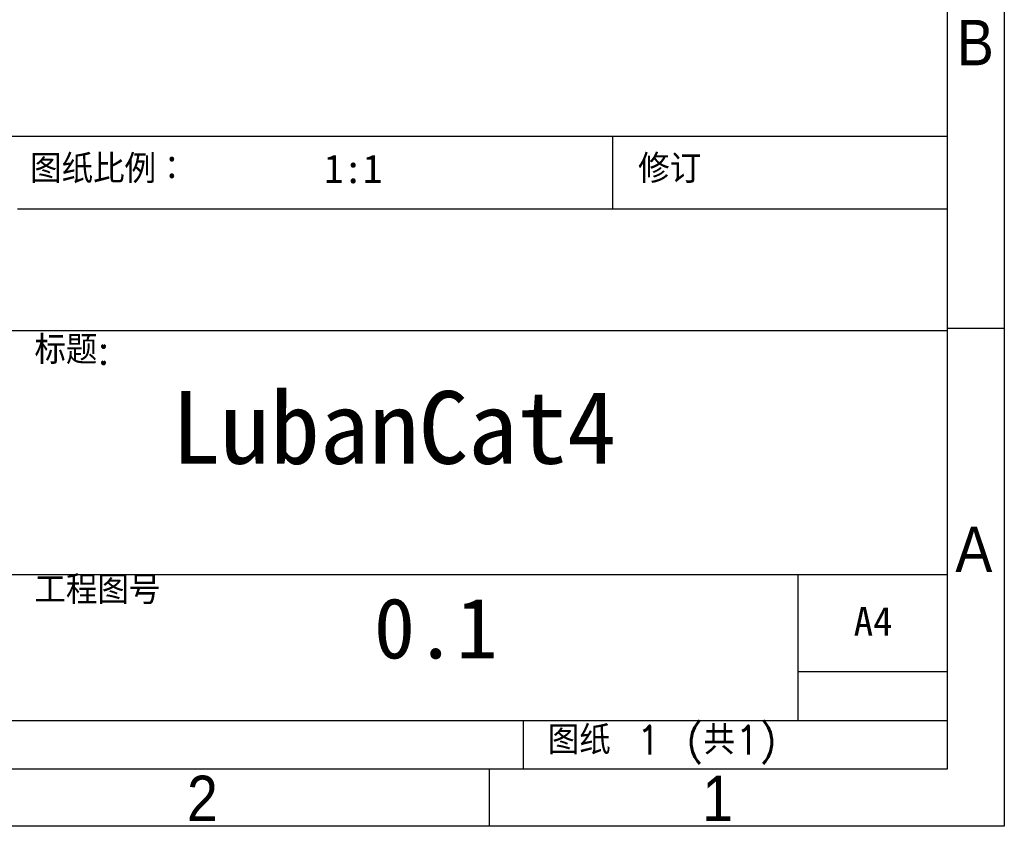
# Model space of a CAD drawing. Header units: millimetres. Extents: x 15 to 205, y 5 to 292.
# Tile 11 of 56: x 119 to 205, y 5 to 75. Entities that reach past the tile are written whole.
import ezdxf

# ---------------------------------------------------------------- set-up
doc = ezdxf.new("R2010")
doc.units = ezdxf.units.MM
doc.layers.add('注释', color=2, linetype='Continuous')
doc.layers.add('草图直线', color=1, linetype='Continuous')
doc.styles.add('SLDTEXTSTYLE0', font='txt', dxfattribs={"bigfont": 'bigfont'})
doc.styles.add('SLDTEXTSTYLE1', font='Gothic.ttf', dxfattribs={"width": 0.913})
doc.styles.add('SLDTEXTSTYLE2', font='txt')
doc.styles.add('SLDTEXTSTYLE3', font='txt')

msp = doc.modelspace()

# ---------------------------------------------------------------- linework, layer by layer
at = {"layer": '草图直线'}
for p, q in [((205, 292), (205, 5)), ((200, 287), (200, 10)), ((20, 65.25), (200, 65.25)), ((170.8, 58.875), (170.8, 65.25)), ((200, 58.875), (118.8, 58.875)), ((200, 48.25), (20, 48.25)), ((200, 48.5), (205, 48.5)), ((74.6, 27), (200, 27)), ((187, 14.25), (187, 27)), ((200, 18.5), (187, 18.5)), ((20, 14.25), (200, 14.25)), ((163, 10), (163, 14.25)), ((200, 10), (20, 10)), ((160, 10), (160, 5)), ((205, 5), (15, 5))]:
    msp.add_line(p, q, dxfattribs=at)

# ---------------------------------------------------------------- texts
at = {"layer": '注释'}
for s, insert, char_height, attachment_point, style in [('B', (202.4706, 75.4203), 3.9687, 2, 'SLDTEXTSTYLE1'), ('图纸比例：', (119.9114, 63.6618), 2.5, 1, 'SLDTEXTSTYLE0'), ('1:1', (145.5763, 63.6618), 2.5, 1, 'SLDTEXTSTYLE2'), ('修订', (173.0186, 63.6618), 2.5, 1, 'SLDTEXTSTYLE0'), ('标题:', (120.2866, 47.8564), 2.5, 1, 'SLDTEXTSTYLE0'), ('LubanCat4', (151.6868, 43.006), 6.35, 2, 'SLDTEXTSTYLE3'), ('A', (202.3397, 31.1703), 3.9687, 2, 'SLDTEXTSTYLE1'), ('工程图号', (120.2866, 26.9002), 2.5, 1, 'SLDTEXTSTYLE0'), ('0.1', (149.9346, 24.9487), 5.29167, 1, 'SLDTEXTSTYLE2'), ('A4', (191.8404, 24.1502), 2.5, 1, 'SLDTEXTSTYLE2'), ('图纸 1 (共1)', (165.1245, 13.7815), 2.5, 1, 'SLDTEXTSTYLE0'), ('2', (134.96, 9.4203), 3.9687, 2, 'SLDTEXTSTYLE1'), ('1', (179.96, 9.4203), 3.9687, 2, 'SLDTEXTSTYLE1')]:
    msp.add_mtext(s, dxfattribs=dict(at, insert=insert, char_height=char_height, attachment_point=attachment_point, style=style))

doc.saveas('drawing.dxf')
